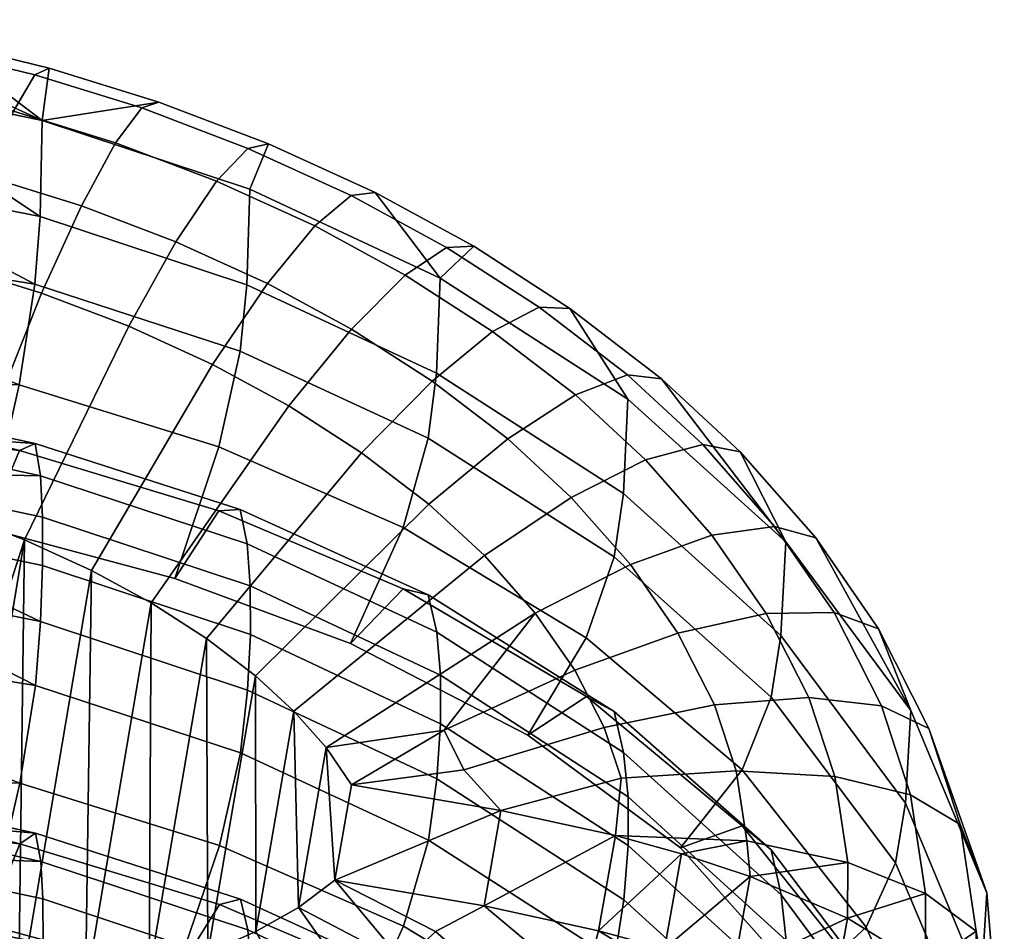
# Model space of a CAD drawing. Header units: millimetres. Extents: x -264 to 264, y -284 to 281.
# Tile 220 of 220: x 212 to 230, y 248 to 266. Entities that reach past the tile are written whole.
import ezdxf

# ---------------------------------------------------------------- set-up
doc = ezdxf.new("R2010")
doc.units = ezdxf.units.MM
doc.header["$MEASUREMENT"] = 0
doc.layers.add('operadlo', color=250, linetype='Continuous')

msp = doc.modelspace()

# ---------------------------------------------------------------- meshes
at = {"layer": 'operadlo'}
mesh = msp.add_polyface(dxfattribs=at)
corners = [(209.955, 265.118, 815.709), (212.066, 264.601, 815.833), (211.934, 263.609, 811.102), (211.8, 264.473, 818.21), (209.747, 264.975, 818.089), (211.395, 263.788, 820.451), (209.433, 264.268, 820.335), (210.871, 262.56, 822.413), (209.026, 263.011, 822.303), (210.257, 260.866, 823.99), (208.551, 261.283, 823.888), (214.142, 263.958, 816.002), (213.816, 263.848, 818.375), (213.32, 263.192, 820.609), (212.676, 262.001, 822.561), (211.924, 260.349, 824.128), (216.209, 263.17, 816.221), (215.859, 262.311, 811.447), (215.821, 263.085, 818.588), (215.231, 262.465, 820.813), (214.464, 261.321, 822.753), (213.57, 259.724, 824.304), (218.224, 262.248, 816.487), (219.452, 260.63, 811.93), (217.773, 262.193, 818.848), (217.086, 261.618, 821.06), (216.193, 260.531, 822.985), (215.154, 259, 824.517), (217.779, 259.67, 823.246), (218.794, 260.69, 821.34), (207.875, 264.46, 810.913), (207.786, 265.517, 815.626), (207.639, 265.363, 818.009), (219.383, 258.835, 807.122), (215.803, 260.507, 806.661), (211.895, 261.798, 806.332), (215.674, 259.249, 803.934), (211.8, 260.519, 803.643), (211.504, 258.616, 801.334), (207.704, 260.132, 801.811), (207.788, 261.158, 803.141), (207.544, 258.668, 800.734), (207.852, 262.599, 806.042)]
mesh.append_faces([[corners[k] for k in face] for face in [(0, 1, 2, 2), (3, 1, 0, 4), (5, 3, 4, 6), (7, 5, 6, 8), (9, 7, 8, 10), (1, 11, 2, 2), (12, 11, 1, 3), (13, 12, 3, 5), (14, 13, 5, 7), (15, 14, 7, 9), (16, 17, 2, 11), (18, 16, 11, 12), (19, 18, 12, 13), (20, 19, 13, 14), (21, 20, 14, 15), (22, 23, 17, 16), (24, 22, 16, 18), (25, 24, 18, 19), (26, 25, 19, 20), (27, 26, 20, 21), (28, 29, 25, 26), (2, 30, 31, 31), (4, 0, 31, 32), (31, 0, 2, 2), (17, 23, 33, 34), (35, 34, 36, 37), (2, 17, 34, 35), (37, 38, 39, 40), (38, 41, 39, 39), (35, 37, 42, 42), (2, 35, 30, 30), (37, 40, 42, 42), (35, 42, 30, 30)]])
mesh = msp.add_polyface(dxfattribs=at)
corners = [(218.224, 262.248, 816.487), (220.089, 261.234, 816.789), (219.452, 260.63, 811.93), (219.575, 261.213, 819.141), (217.773, 262.193, 818.848), (218.794, 260.69, 821.34), (217.086, 261.618, 821.06), (221.905, 260.058, 817.149), (222.998, 258.344, 812.62), (221.327, 260.081, 819.49), (220.446, 259.622, 821.671), (219.303, 258.686, 823.552), (217.779, 259.67, 823.246), (223.638, 258.727, 817.565), (225.985, 255.645, 813.467), (222.993, 258.802, 819.892), (222.009, 258.424, 822.05), (220.731, 257.591, 823.9), (219.241, 256.356, 825.343), (217.968, 257.331, 825.032), (225.124, 257.347, 818.004), (224.415, 257.484, 820.315), (223.334, 257.198, 822.445), (221.93, 256.483, 824.259), (220.29, 255.386, 825.658), (226.55, 255.723, 818.53), (228.349, 252.461, 814.496), (225.774, 255.94, 820.818), (224.588, 255.774, 822.912), (223.048, 255.216, 824.677), (221.25, 254.301, 826.017), (227.739, 254.001, 819.097), (226.899, 254.313, 821.357), (225.615, 254.292, 823.407), (223.948, 253.919, 825.111), (222.001, 253.221, 826.38), (222.916, 256.561, 807.784), (225.893, 253.874, 808.599), (225.71, 252.712, 805.686), (222.744, 255.364, 804.938), (218.754, 255.921, 801.921), (222.216, 253.833, 802.435), (221.111, 251.994, 801.229), (217.762, 253.724, 800.741), (219.229, 257.604, 804.342), (219.383, 258.835, 807.122)]
mesh.append_faces([[corners[k] for k in face] for face in [(0, 1, 2, 2), (3, 1, 0, 4), (5, 3, 4, 6), (7, 8, 2, 1), (9, 7, 1, 3), (10, 9, 3, 5), (11, 10, 5, 12), (13, 14, 8, 7), (15, 13, 7, 9), (16, 15, 9, 10), (17, 16, 10, 11), (18, 17, 11, 19), (13, 20, 14, 14), (21, 20, 13, 15), (22, 21, 15, 16), (23, 22, 16, 17), (24, 23, 17, 18), (25, 26, 14, 20), (27, 25, 20, 21), (28, 27, 21, 22), (29, 28, 22, 23), (30, 29, 23, 24), (25, 31, 26, 26), (32, 31, 25, 27), (33, 32, 27, 28), (34, 33, 28, 29), (35, 34, 29, 30), (36, 37, 38, 39), (8, 14, 37, 36), (40, 41, 42, 43), (44, 39, 41, 40), (45, 36, 39, 44), (2, 8, 36, 45)]])
mesh = msp.add_polyface(dxfattribs=at)
corners = [(215.676, 256.26, 795.029), (219.229, 254.646, 795.524), (219.39, 253.938, 792.49), (215.81, 255.608, 792.023), (215.276, 256.234, 797.969), (218.754, 254.757, 798.445), (211.943, 256.116, 788.804), (215.868, 254.813, 789.133), (215.869, 253.896, 786.275), (211.944, 255.2, 785.949), (211.901, 256.897, 791.688), (211.802, 257.508, 794.674), (211.506, 257.375, 797.628), (210.889, 255.907, 800.186), (214.442, 254.956, 800.415), (211.904, 254.143, 783.114), (207.886, 256.043, 785.732), (207.884, 256.977, 788.642), (207.858, 257.778, 791.64), (207.545, 257.835, 798.245), (207.273, 256.584, 800.048), (207.791, 258.373, 794.824), (207.707, 258.355, 796.505), (207.861, 254.949, 782.828), (216.595, 258.217, 824.755), (217.779, 259.67, 823.246), (216.193, 260.531, 822.985), (215.154, 259, 824.517), (217.968, 257.331, 825.032), (219.303, 258.686, 823.552), (207.503, 256.958, 825.962), (208.909, 256.614, 826.045), (210.257, 260.866, 823.99), (208.551, 261.283, 823.888), (213.57, 259.724, 824.304), (211.924, 260.349, 824.128), (210.272, 256.191, 826.158), (211.603, 255.686, 826.301), (212.867, 255.108, 826.472), (213.995, 254.495, 826.658), (215.038, 253.823, 826.868), (219.241, 256.356, 825.343), (215.965, 253.112, 827.096), (215.275, 257.443, 801.577), (218.754, 255.921, 801.921), (217.762, 253.724, 800.741), (214.442, 254.956, 800.415), (215.674, 259.249, 803.934), (219.229, 257.604, 804.342), (215.803, 260.507, 806.661), (219.383, 258.835, 807.122), (211.504, 258.616, 801.334), (210.889, 255.907, 800.186), (211.8, 260.519, 803.643), (207.273, 256.584, 800.048), (207.544, 258.668, 800.734)]
mesh.append_faces([[corners[k] for k in face] for face in [(0, 1, 2, 3), (4, 5, 1, 0), (6, 7, 8, 9), (10, 3, 7, 6), (11, 0, 3, 10), (12, 4, 0, 11), (13, 14, 4, 12), (9, 15, 16, 16), (6, 9, 16, 17), (11, 10, 18, 18), (13, 12, 19, 20), (12, 11, 21, 22), (10, 6, 17, 17), (15, 23, 16, 16), (10, 17, 18, 18), (12, 22, 19, 19), (11, 18, 21, 21), (24, 25, 26, 27), (28, 29, 25, 24), (30, 31, 32, 33), (34, 35, 36, 37), (24, 27, 38, 39), (27, 34, 37, 38), (35, 32, 31, 36), (39, 40, 28, 24), (41, 28, 40, 42), (43, 44, 45, 46), (47, 48, 44, 43), (49, 50, 48, 47), (51, 43, 46, 52), (53, 47, 43, 51), (51, 52, 54, 55)]])
mesh = msp.add_polyface(dxfattribs=at)
corners = [(215.283, 249.909, 778.265), (218.762, 248.382, 778.586), (217.769, 246.215, 777.348), (214.449, 247.452, 777.039), (215.683, 251.657, 780.668), (219.237, 250.005, 781.05), (215.812, 252.846, 783.427), (219.392, 251.166, 783.861), (215.869, 253.896, 786.275), (219.462, 252.205, 786.728), (215.868, 254.813, 789.133), (219.461, 253.124, 789.59), (215.81, 255.608, 792.023), (219.39, 253.938, 792.49), (214.442, 254.956, 800.415), (217.762, 253.724, 800.741), (218.754, 254.757, 798.445), (215.276, 256.234, 797.969), (211.513, 251.086, 778.036), (210.896, 248.406, 776.82), (211.809, 252.931, 780.393), (211.904, 254.143, 783.114), (211.944, 255.2, 785.949), (207.28, 249.084, 776.685), (207.552, 251.15, 777.423), (207.713, 252.587, 778.536), (207.796, 253.58, 779.892), (207.861, 254.949, 782.828), (215.971, 248.281, 828.824), (216.777, 248.738, 828.636), (216.689, 252.446, 827.313), (217.467, 249.252, 828.432), (217.299, 251.758, 827.541), (215.066, 247.878, 828.994), (215.965, 253.112, 827.096), (212.867, 255.108, 826.472), (211.489, 246.95, 829.43), (212.752, 247.182, 829.311), (213.956, 247.494, 829.164), (213.995, 254.495, 826.658), (215.038, 253.823, 826.868), (210.11, 246.791, 829.527), (211.603, 255.686, 826.301), (217.78, 251.053, 827.779), (208.692, 246.717, 829.594), (208.909, 256.614, 826.045), (210.272, 256.191, 826.158), (220.29, 255.386, 825.658), (219.241, 256.356, 825.343), (219.532, 252.085, 827.316), (218.309, 244.05, 829.763), (217, 243.467, 830.011), (218.765, 247.694, 828.908), (219.366, 248.28, 828.681), (219.575, 244.769, 829.469), (215.876, 247.589, 765.758), (219.468, 245.892, 766.188), (219.469, 245.044, 763.303), (215.877, 246.743, 762.877), (215.818, 248.312, 768.667), (219.397, 246.633, 769.108), (215.684, 248.89, 771.689), (219.237, 247.266, 772.159), (215.284, 248.79, 774.627), (218.762, 247.304, 775.081), (214.449, 247.452, 777.039), (217.769, 246.215, 777.348), (211.912, 247.066, 759.707), (215.819, 245.765, 760.003), (215.69, 244.644, 757.215), (211.816, 245.922, 756.956), (211.952, 248.052, 762.568), (211.951, 248.898, 765.446), (211.909, 249.607, 768.348), (211.811, 250.143, 771.35), (211.514, 249.937, 774.3), (210.896, 248.406, 776.82), (211.52, 244.136, 754.554), (207.72, 245.622, 755.076), (207.804, 246.581, 756.456), (207.869, 247.876, 759.426), (207.894, 248.898, 762.357), (207.893, 249.76, 765.29), (207.866, 250.485, 768.308), (207.553, 250.379, 774.913), (207.28, 249.084, 776.685), (207.799, 251.002, 771.506), (207.714, 250.942, 773.186)]
mesh.append_faces([[corners[k] for k in face] for face in [(0, 1, 2, 3), (4, 5, 1, 0), (6, 7, 5, 4), (8, 9, 7, 6), (10, 11, 9, 8), (12, 13, 11, 10), (14, 15, 16, 17), (18, 0, 3, 19), (20, 4, 0, 18), (21, 6, 4, 20), (22, 8, 6, 21), (18, 19, 23, 24), (20, 18, 25, 26), (18, 24, 25, 25), (21, 20, 27, 27), (20, 26, 27, 27), (28, 29, 30, 30), (29, 31, 32, 32), (33, 28, 34, 34), (35, 36, 37, 37), (37, 38, 39, 39), (38, 33, 40, 40), (41, 36, 42, 42), (32, 31, 43, 43), (30, 29, 32, 32), (28, 30, 34, 34), (34, 40, 33, 33), (40, 39, 38, 38), (37, 39, 35, 35), (35, 42, 36, 36), (42, 44, 41, 41), (45, 44, 46, 46), (42, 46, 44, 44), (47, 48, 34, 30), (49, 32, 43, 43), (50, 28, 33, 51), (52, 53, 31, 31), (54, 29, 28, 50), (52, 31, 29, 29), (55, 56, 57, 58), (59, 60, 56, 55), (61, 62, 60, 59), (63, 64, 62, 61), (65, 66, 64, 63), (67, 68, 69, 70), (71, 58, 68, 67), (72, 55, 58, 71), (73, 59, 55, 72), (74, 61, 59, 73), (75, 63, 61, 74), (76, 65, 63, 75), (70, 77, 78, 79), (67, 70, 80, 80), (71, 67, 81, 81), (72, 71, 81, 82), (74, 73, 83, 83), (76, 75, 84, 85), (75, 74, 86, 87), (73, 72, 82, 82), (70, 79, 80, 80), (67, 80, 81, 81), (73, 82, 83, 83), (75, 87, 84, 84), (74, 83, 86, 86)]])
mesh = msp.add_polyface(dxfattribs=at)
corners = [(222.743, 252.441, 796.223), (225.708, 249.823, 797.066), (225.898, 248.975, 793.963), (222.921, 251.664, 793.154), (222.217, 252.723, 799.121), (225.159, 250.279, 799.94), (221.111, 251.994, 801.229), (223.993, 249.864, 801.86), (219.462, 252.205, 786.728), (223.006, 249.905, 787.373), (222.923, 248.879, 784.482), (219.392, 251.166, 783.861), (219.461, 253.124, 789.59), (223.004, 250.826, 790.242), (219.39, 253.938, 792.49), (219.229, 254.646, 795.524), (218.754, 254.757, 798.445), (217.762, 253.724, 800.741), (220.602, 250.567, 827.794), (219.902, 251.34, 827.572), (217.78, 251.053, 827.779), (228.688, 252.119, 819.726), (229.783, 249.01, 815.643), (228.349, 252.461, 814.496), (227.739, 254.001, 819.097), (227.791, 252.549, 821.952), (226.899, 254.313, 821.357), (226.418, 252.706, 823.944), (225.615, 254.292, 823.407), (224.636, 252.565, 825.572), (223.948, 253.919, 825.111), (222.552, 252.137, 826.75), (222.001, 253.221, 826.38), (228.342, 250.862, 822.528), (229.279, 250.307, 820.342), (226.91, 251.211, 824.458), (225.047, 251.319, 826.003), (222.872, 251.18, 827.082), (225.25, 249.996, 826.467), (227.155, 249.584, 825.027), (222.767, 250.094, 827.545), (219.532, 252.085, 827.316), (221.25, 254.301, 826.017), (217.299, 251.758, 827.541), (220.29, 255.386, 825.658), (216.689, 252.446, 827.313), (225.893, 253.874, 808.599), (228.248, 250.706, 809.594), (228.06, 249.582, 806.616), (225.71, 252.712, 805.686), (225.985, 255.645, 813.467), (222.216, 253.833, 802.435), (225.159, 251.336, 803.098), (223.993, 249.864, 801.86), (221.111, 251.994, 801.229), (222.744, 255.364, 804.938)]
mesh.append_faces([[corners[k] for k in face] for face in [(0, 1, 2, 3), (4, 5, 1, 0), (6, 7, 5, 4), (8, 9, 10, 11), (12, 13, 9, 8), (14, 3, 13, 12), (15, 0, 3, 14), (16, 4, 0, 15), (17, 6, 4, 16), (18, 19, 20, 20), (21, 22, 23, 24), (25, 21, 24, 26), (27, 25, 26, 28), (29, 27, 28, 30), (31, 29, 30, 32), (33, 34, 21, 25), (35, 33, 25, 27), (36, 35, 27, 29), (37, 36, 29, 31), (38, 39, 35, 36), (37, 40, 38, 36), (41, 32, 42, 42), (41, 20, 19, 19), (41, 19, 31, 32), (43, 41, 42, 42), (42, 44, 45, 43), (37, 31, 19, 18), (40, 37, 18, 18), (46, 47, 48, 49), (50, 23, 47, 46), (51, 52, 53, 54), (55, 49, 52, 51)]])
mesh = msp.add_polyface(dxfattribs=at)
corners = [(226.314, 247.259, 802.66), (227.75, 244.366, 803.578), (228.935, 244.137, 801.993), (227.502, 247.35, 800.921), (225.992, 248.109, 791.037), (228.353, 244.904, 792.002), (228.355, 243.978, 789.116), (225.992, 247.186, 788.161), (225.898, 248.975, 793.963), (228.252, 245.8, 794.94), (225.708, 249.823, 797.066), (228.059, 246.719, 798.072), (225.159, 250.279, 799.94), (223.993, 249.864, 801.86), (227.152, 248.533, 825.399), (224.989, 247.523, 827.322), (226.826, 246.732, 826.046), (228.627, 247.626, 823.615), (225.312, 249.323, 826.672), (229.569, 246.709, 821.522), (228.299, 245.823, 824.258), (229.24, 244.906, 822.162), (228.688, 252.119, 819.726), (229.279, 250.307, 820.342), (229.783, 249.01, 815.643), (229.578, 248.29, 821.038), (230.113, 245.019, 817.007), (228.622, 249, 823.175), (228.342, 250.862, 822.528), (227.155, 249.584, 825.027), (226.91, 251.211, 824.458), (225.25, 249.996, 826.467), (230.005, 243.308, 812.036), (229.676, 247.273, 810.708), (227.502, 248.363, 803.945), (228.935, 245.12, 804.929), (227.75, 244.366, 803.578), (226.314, 247.259, 802.66), (228.06, 249.582, 806.616), (229.488, 246.189, 807.676), (228.248, 250.706, 809.594), (228.349, 252.461, 814.496), (225.159, 251.336, 803.098), (223.993, 249.864, 801.86), (225.71, 252.712, 805.686), (227.814, 244.561, 824.761), (224.7, 246.931, 827.574), (226.46, 245.743, 826.408)]
mesh.append_faces([[corners[k] for k in face] for face in [(0, 1, 2, 3), (4, 5, 6, 7), (8, 9, 5, 4), (10, 11, 9, 8), (12, 3, 11, 10), (13, 0, 3, 12), (14, 15, 16, 16), (17, 14, 16, 16), (15, 14, 18, 18), (19, 17, 20, 20), (16, 20, 17, 17), (21, 19, 20, 20), (22, 23, 24, 24), (25, 26, 24, 23), (27, 25, 23, 28), (29, 27, 28, 30), (19, 26, 25, 25), (14, 27, 29, 29), (27, 17, 25, 25), (19, 25, 17, 17), (27, 14, 17, 17), (18, 29, 31, 31), (29, 18, 14, 14), (24, 26, 32, 33), (34, 35, 36, 37), (38, 39, 35, 34), (40, 33, 39, 38), (41, 24, 33, 40), (42, 34, 37, 43), (44, 38, 34, 42), (45, 20, 16, 16), (15, 46, 47, 47), (47, 16, 15, 15)]])
mesh = msp.add_polyface(dxfattribs=at)
corners = [(222.751, 247.752, 781.605), (225.717, 245.085, 782.3), (225.164, 243.774, 779.677), (222.224, 246.284, 779.062), (222.923, 248.879, 784.482), (225.899, 246.175, 785.243), (223.006, 249.905, 787.373), (225.992, 247.186, 788.161), (223.004, 250.826, 790.242), (225.992, 248.109, 791.037), (222.921, 251.664, 793.154), (225.898, 248.975, 793.963), (218.762, 248.382, 778.586), (221.117, 244.476, 777.807), (217.769, 246.215, 777.348), (219.237, 250.005, 781.05), (219.392, 251.166, 783.861), (220.602, 250.567, 827.794), (217.78, 251.053, 827.779), (217.467, 249.252, 828.432), (220.285, 248.766, 828.447), (222.767, 250.094, 827.545), (222.447, 248.293, 828.197), (224.014, 249.752, 827.215), (225.312, 249.323, 826.672), (223.693, 247.951, 827.866), (224.989, 247.523, 827.322), (225.25, 249.996, 826.467), (219.366, 248.28, 828.681), (222.164, 247.19, 828.527), (221.535, 246.391, 828.831), (223.233, 244.711, 828.408), (224.051, 245.751, 828.013), (224.7, 246.931, 827.574), (225.662, 244.293, 826.945), (226.46, 245.743, 826.408), (218.765, 247.694, 828.908), (219.575, 244.769, 829.469), (220.646, 245.546, 829.159), (216.777, 248.738, 828.636), (219.237, 247.266, 772.159), (222.75, 245.047, 772.818), (222.929, 244.346, 769.731), (219.397, 246.633, 769.108), (218.762, 247.304, 775.081), (222.224, 245.257, 775.721), (217.769, 246.215, 777.348), (221.117, 244.476, 777.807)]
mesh.append_faces([[corners[k] for k in face] for face in [(0, 1, 2, 3), (4, 5, 1, 0), (6, 7, 5, 4), (8, 9, 7, 6), (10, 11, 9, 8), (12, 3, 13, 14), (15, 0, 3, 12), (16, 4, 0, 15), (17, 18, 19, 19), (20, 17, 19, 19), (21, 20, 22, 22), (23, 21, 22, 22), (17, 20, 21, 21), (24, 23, 25, 25), (22, 25, 23, 23), (26, 24, 25, 25), (21, 23, 27, 27), (23, 24, 27, 27), (20, 19, 28, 28), (29, 30, 31, 32), (33, 32, 34, 35), (22, 33, 25, 25), (29, 32, 33, 22), (25, 33, 26, 26), (36, 37, 38, 38), (36, 38, 30, 28), (39, 37, 36, 36), (29, 20, 28, 30), (22, 20, 29, 29), (40, 41, 42, 43), (44, 45, 41, 40), (46, 47, 45, 44)]])

doc.saveas('drawing.dxf')
